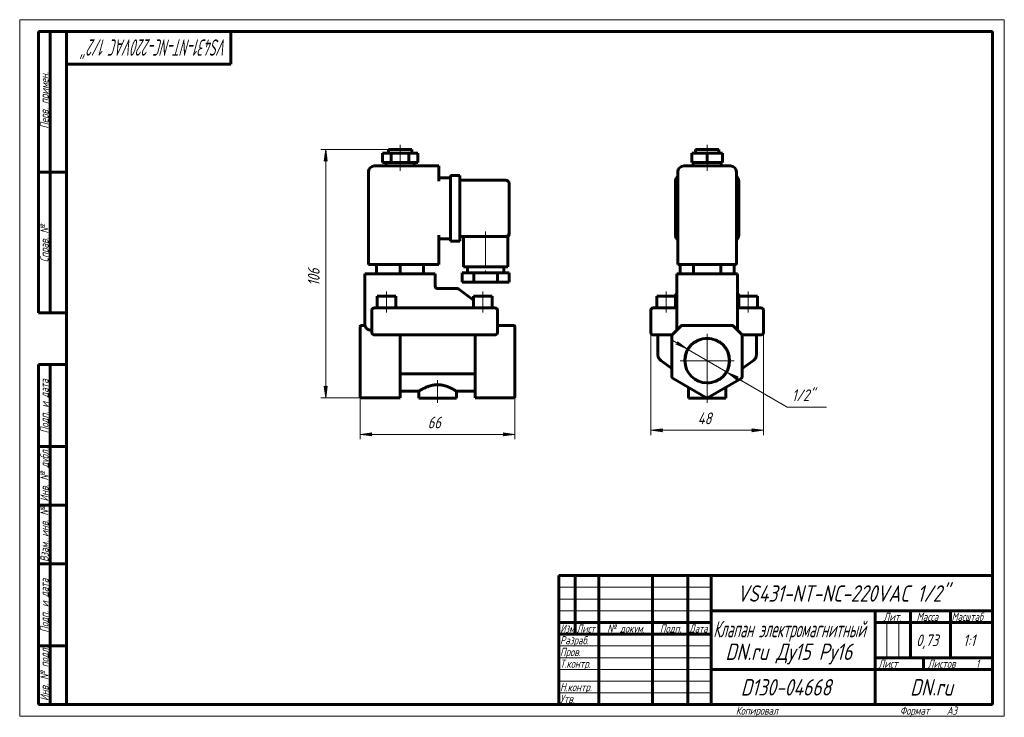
# Model space of a CAD drawing. Header units: millimetres. Extents: x 0 to 420, y 0 to 297.
import ezdxf

# ---------------------------------------------------------------- set-up
doc = ezdxf.new("R2010")
doc.units = ezdxf.units.MM
for name, pattern in [('K5LT_AXLED', [19.5, 15, -1.5, 1.5, -1.5]), ('K5LT_BASIC', [0]), ('K5LT_THIN', [0])]:
    doc.linetypes.add(name, pattern=pattern)
doc.layers.add('Системный слой', color=7, linetype='Continuous')
doc.layers.add('Системный слой (1)', color=7, linetype='Continuous', true_color=0x6c6c6c)
doc.styles.add('KDIMTEXTSTYLE', font='GOST_AU.SHX', dxfattribs={"width": 0.96, "oblique": 15, "height": 5})
doc.styles.add('KTEXTSTYLE', font='GOST_AU.SHX', dxfattribs={"width": 0.96, "height": 5})
doc.dimstyles.new('KDIMSTYLE (1.00)', dxfattribs={"dimtxt": 5, "dimasz": 1, "dimexe": 2, "dimexo": 0, "dimgap": 1, "dimtad": 1, "dimtxsty": 'KDIMTEXTSTYLE', "dimsah": 1, "dimcen": 0, "dimdle": 1, "dimadec": 0, "dimazin": 0, "dimtfac": 0.667, "dimtmove": 0, "dimatfit": 3, "dimfxl": 1, "dimtvp": 1, "dimtolj": 1, "dimtzin": 0, "dimarcsym": 0})

# ---------------------------------------------------------------- blocks, each defined once
blk = doc.blocks.new('U0')
at = {"layer": 'Системный слой (1)', "color": 150, "linetype": 'K5LT_BASIC', "lineweight": 60, "true_color": 0x0080ff}
for p, q in [((306.26, 180.4), (306.26, 180.42)), ((306.3, 180.15), (306.26, 180.4)), ((306.34, 180.05), (306.3, 180.15)), ((306.36, 180), (306.34, 180.05)), ((306.37, 179.99), (306.36, 180)), ((306.37, 179.98), (306.37, 179.99)), ((306.37, 179.97), (306.37, 179.98)), ((306.38, 179.97), (306.37, 179.97)), ((306.38, 179.96), (306.38, 179.97)), ((306.38, 179.97), (306.38, 179.97)), ((306.38, 179.97), (306.38, 179.97)), ((306.38, 179.97), (306.38, 179.97)), ((306.38, 179.97), (306.38, 179.97)), ((306.38, 179.97), (306.38, 179.97)), ((306.38, 179.97), (306.38, 179.97)), ((306.38, 179.97), (306.38, 179.97)), ((306.38, 179.97), (306.38, 179.97)), ((306.38, 179.97), (306.38, 179.97)), ((306.38, 179.97), (306.38, 179.97)), ((306.38, 179.97), (306.38, 179.97)), ((306.38, 179.97), (306.38, 179.97)), ((306.43, 179.89), (306.38, 179.96))]:
    blk.add_line(p, q, dxfattribs=at)
blk = doc.blocks.new('U1')
at = {"layer": 'Системный слой (1)', "color": 150, "linetype": 'K5LT_BASIC', "lineweight": 60, "true_color": 0x0080ff}
for p, q in [((278.26, 162.59), (278.26, 162.52)), ((278.26, 162.35), (278.26, 162.22))]:
    blk.add_line(p, q, dxfattribs=at)
blk = doc.blocks.new('U2')
at = {"layer": 'Системный слой (1)', "color": 150, "linetype": 'K5LT_BASIC', "lineweight": 60, "true_color": 0x0080ff}
for p, q in [((280.09, 179.89), (280.14, 179.96)), ((280.14, 179.96), (280.14, 179.97)), ((280.14, 179.97), (280.14, 179.97)), ((280.14, 179.97), (280.14, 179.97)), ((280.14, 179.97), (280.14, 179.97)), ((280.14, 179.97), (280.14, 179.97)), ((280.14, 179.97), (280.14, 179.97)), ((280.14, 179.97), (280.14, 179.97)), ((280.14, 179.97), (280.14, 179.97)), ((280.14, 179.97), (280.14, 179.97)), ((280.14, 179.97), (280.14, 179.97)), ((280.14, 179.97), (280.14, 179.97)), ((280.14, 179.97), (280.15, 179.97)), ((280.15, 179.99), (280.16, 180)), ((280.15, 179.98), (280.15, 179.99)), ((280.15, 179.97), (280.15, 179.98)), ((280.15, 179.97), (280.15, 179.97)), ((280.15, 179.97), (280.15, 179.97)), ((280.16, 180), (280.18, 180.05)), ((280.18, 180.05), (280.22, 180.15)), ((280.22, 180.15), (280.26, 180.4)), ((280.26, 180.4), (280.26, 180.42))]:
    blk.add_line(p, q, dxfattribs=at)
blk = doc.blocks.new('U3')
at = {"layer": 'Системный слой (1)', "color": 150, "linetype": 'K5LT_BASIC', "lineweight": 60, "true_color": 0x0080ff}
for p, q in [((308.26, 162.59), (308.26, 162.52)), ((308.26, 162.35), (308.26, 162.22))]:
    blk.add_line(p, q, dxfattribs=at)
blk = doc.blocks.new('U4')
at = {"layer": 'Системный слой (1)', "color": 150, "linetype": 'K5LT_BASIC', "lineweight": 60, "true_color": 0x0080ff}
for p, q in [((306.26, 188.63), (306.26, 180.42)), ((306.26, 180.42), (306.26, 164.63))]:
    blk.add_line(p, q, dxfattribs=at)
blk = doc.blocks.new('U5')
at = {"layer": 'Системный слой (1)', "color": 30, "linetype": 'K5LT_AXLED', "lineweight": 18, "true_color": 0xff8000}
for q in [(293.26, 163.13), (281.76, 151.63), (304.76, 151.63), (293.26, 140.13)]:
    blk.add_line((293.26, 151.63), q, dxfattribs=at)
blk = doc.blocks.new('D0')
at = {"layer": 'Системный слой (1)'}
for points in [[(273.76, 121.93), (274.26, 122.59), (269.26, 121.93), (274.26, 121.27)], [(312.26, 121.27), (317.26, 121.93), (312.26, 122.59), (312.76, 121.93)]]:
    blk.add_hatch(color=7, dxfattribs=at).paths.add_polyline_path(points)
at = {"layer": 'Системный слой (1)', "color": 7, "linetype": 'K5LT_THIN', "lineweight": 18}
for p, q in [((269.26, 168.38), (269.26, 119.93)), ((317.26, 168.38), (317.26, 119.93)), ((269.26, 121.93), (274.26, 122.59)), ((274.26, 121.27), (269.26, 121.93)), ((274.26, 122.59), (273.76, 121.93)), ((273.76, 121.93), (274.26, 121.27)), ((312.76, 121.93), (312.26, 122.59)), ((312.26, 122.59), (317.26, 121.93)), ((317.26, 121.93), (312.26, 121.27)), ((312.26, 121.27), (312.76, 121.93))]:
    blk.add_line(p, q, dxfattribs=at)
blk.add_wipeout([(289.24, 122.93), (289.24, 130.31), (296.96, 130.31), (296.96, 122.93)]).dxf.layer = 'Системный слой (1)'
blk.add_line((269.26, 121.93), (317.26, 121.93), dxfattribs=at)
at = {"layer": 'Системный слой (1)', "color": 7, "insert": (289.24, 129.52), "char_height": 5, "attachment_point": 1, "style": 'KTEXTSTYLE'}
blk.add_mtext('\\H5.0;\\W1.000;\\Q15;\\Q15;\\W0.965;48', dxfattribs=at)
blk = doc.blocks.new('KDIMARROW_01')
at = {"layer": 'Системный слой'}
blk.add_hatch(color=0, dxfattribs=at).paths.add_polyline_path([(0, 0), (-5, 0.66), (-4.5, 0), (-5, -0.66)])
at = {"layer": 'Системный слой', "color": 0, "linetype": 'K5LT_THIN', "lineweight": 18}
for p, q in [((-4.5, 0), (-5, 0.66)), ((-5, 0.66), (0, 0)), ((0, 0), (-5, -0.66)), ((-5, -0.66), (-4.5, 0))]:
    blk.add_line(p, q, dxfattribs=at)
at = {"layer": 'Системный слой (1)', "color": 0, "linetype": 'K5LT_THIN', "lineweight": 18}
blk.add_line((145.28, 151.63), (144.28, 151.63), dxfattribs=at)
blk = doc.blocks.new('D1')
at = {"layer": 'Системный слой (1)'}
for points in [[(284.61, 156.65), (280.62, 159.73), (280.72, 158.91), (279.96, 158.6)], [(305.8, 144.35), (306.56, 144.67), (301.91, 146.61), (305.9, 143.53)]]:
    blk.add_hatch(color=7, dxfattribs=at).paths.add_polyline_path(points)
at = {"layer": 'Системный слой (1)', "color": 7, "linetype": 'K5LT_THIN', "lineweight": 18}
for p, q in [((284.61, 156.65), (278.56, 160.17)), ((284.61, 156.65), (280.62, 159.73)), ((280.62, 159.73), (280.72, 158.91)), ((280.72, 158.91), (279.96, 158.6)), ((279.96, 158.6), (284.61, 156.65)), ((284.61, 156.65), (301.91, 146.61)), ((301.91, 146.61), (305.9, 143.53)), ((306.56, 144.67), (301.91, 146.61)), ((301.91, 146.61), (307.96, 143.09)), ((305.8, 144.35), (306.56, 144.67)), ((305.9, 143.53), (305.8, 144.35))]:
    blk.add_line(p, q, dxfattribs=at)
blk.add_wipeout([(329.4, 132.8), (329.4, 140.18), (341.69, 140.18), (341.69, 132.8)]).dxf.layer = 'Системный слой (1)'
for p, q in [((301.91, 146.61), (327.4, 131.8)), ((327.4, 131.8), (344.2, 131.8))]:
    blk.add_line(p, q, dxfattribs=at)
at = {"layer": 'Системный слой (1)', "color": 7, "insert": (329.4, 139.39), "char_height": 5, "attachment_point": 1, "style": 'KTEXTSTYLE'}
blk.add_mtext('\\H5.0;\\W1.000;\\Q15;\\Q15;\\W0.965;1/2"', dxfattribs=at)
blk = doc.blocks.new('KDIMARROW_02')
at = {"layer": 'Системный слой'}
blk.add_hatch(color=0, dxfattribs=at).paths.add_polyline_path([(4.5, 0), (5, 0.66), (0, 0), (5, -0.66)])
at = {"layer": 'Системный слой', "color": 0, "linetype": 'K5LT_THIN', "lineweight": 18}
for p, q in [((5, 0.66), (0, 0)), ((0, 0), (5, -0.66)), ((0, 0), (7, 0)), ((4.5, 0), (5, 0.66)), ((5, -0.66), (4.5, 0))]:
    blk.add_line(p, q, dxfattribs=at)
at = {"layer": 'Системный слой (1)', "color": 0, "linetype": 'K5LT_THIN', "lineweight": 18}
blk.add_line((145.28, 151.63), (144.28, 151.63), dxfattribs=at)
blk = doc.blocks.new('U6')
at = {"layer": 'Системный слой (1)', "color": 150, "linetype": 'K5LT_BASIC', "lineweight": 60, "true_color": 0x0080ff}
for p, q in [((162.28, 138.63), (170.28, 138.63)), ((186.28, 138.63), (194.28, 138.63))]:
    blk.add_line(p, q, dxfattribs=at)
blk = doc.blocks.new('U7')
at = {"layer": 'Системный слой (1)', "color": 150, "linetype": 'K5LT_BASIC', "lineweight": 60, "true_color": 0x0080ff}
for p, q in [((208.78, 206.13), (208.78, 206.13)), ((208.78, 206.13), (208.78, 205.75)), ((208.78, 205.75), (208.78, 205.75)), ((208.78, 205.75), (208.78, 205.75))]:
    blk.add_line(p, q, dxfattribs=at)
blk = doc.blocks.new('D2')
at = {"layer": 'Системный слой (1)'}
for points in [[(149.78, 120.2), (150.28, 120.86), (145.28, 120.2), (150.28, 119.55)], [(206.28, 119.55), (211.28, 120.2), (206.28, 120.86), (206.78, 120.2)]]:
    blk.add_hatch(color=7, dxfattribs=at).paths.add_polyline_path(points)
at = {"layer": 'Системный слой (1)', "color": 7, "linetype": 'K5LT_THIN', "lineweight": 18}
for p, q in [((145.28, 144.87), (145.28, 118.2)), ((211.28, 144.87), (211.28, 118.2)), ((145.28, 120.2), (150.28, 120.86)), ((150.28, 119.55), (145.28, 120.2)), ((150.28, 120.86), (149.78, 120.2)), ((149.78, 120.2), (150.28, 119.55)), ((206.78, 120.2), (206.28, 120.86)), ((206.28, 120.86), (211.28, 120.2)), ((211.28, 120.2), (206.28, 119.55)), ((206.28, 119.55), (206.78, 120.2))]:
    blk.add_line(p, q, dxfattribs=at)
blk.add_wipeout([(174.06, 121.2), (174.06, 128.59), (182.16, 128.59), (182.16, 121.2)]).dxf.layer = 'Системный слой (1)'
blk.add_line((145.28, 120.2), (211.28, 120.2), dxfattribs=at)
at = {"layer": 'Системный слой (1)', "color": 7, "insert": (174.06, 127.79), "char_height": 5, "attachment_point": 1, "style": 'KTEXTSTYLE'}
blk.add_mtext('\\H5.0;\\W1.000;\\Q15;\\Q15;\\W0.965;66', dxfattribs=at)
blk = doc.blocks.new('D3')
at = {"layer": 'Системный слой (1)'}
for points in [[(131.19, 236.63), (130.53, 241.63), (129.87, 236.63), (130.53, 237.13)], [(130.53, 135.79), (131.19, 140.79), (130.53, 140.29), (129.87, 140.79)]]:
    blk.add_hatch(color=7, dxfattribs=at).paths.add_polyline_path(points)
at = {"layer": 'Системный слой (1)', "color": 7, "linetype": 'K5LT_THIN', "lineweight": 18}
for p, q in [((157.28, 241.63), (128.53, 241.63)), ((129.87, 236.63), (130.53, 241.63)), ((130.53, 241.63), (131.19, 236.63)), ((130.53, 237.13), (129.87, 236.63)), ((131.19, 236.63), (130.53, 237.13)), ((130.53, 135.79), (129.87, 140.79)), ((129.87, 140.79), (130.53, 140.29)), ((130.53, 140.29), (131.19, 140.79)), ((131.19, 140.79), (130.53, 135.79)), ((145.78, 135.79), (128.53, 135.79))]:
    blk.add_line(p, q, dxfattribs=at)
blk.add_wipeout([(129.53, 183.5), (122.15, 183.5), (122.15, 193.5), (129.53, 193.5)]).dxf.layer = 'Системный слой (1)'
blk.add_line((130.53, 241.63), (130.53, 135.79), dxfattribs=at)
at = {"layer": 'Системный слой (1)', "color": 7, "insert": (122.94, 183.5), "char_height": 5, "attachment_point": 1, "rotation": 90, "style": 'KTEXTSTYLE'}
blk.add_mtext('\\H5.0;\\W1.000;\\Q15;\\Q15;\\W0.965;106', dxfattribs=at)
blk = doc.blocks.new('U8')
at = {"color": 7, "linetype": 'K5LT_THIN', "lineweight": 18}
for p, q in [((0, 0), (0, 297)), ((0, 297), (420, 297)), ((420, 297), (420, 0)), ((230, 55), (295, 55)), ((230, 50), (295, 50)), ((230, 45), (295, 45)), ((369.96, 25), (369.96, 40)), ((374.98, 25), (374.98, 40)), ((230, 30), (295, 30)), ((230, 25), (295, 25)), ((230, 20), (295, 20)), ((230, 15), (295, 15)), ((230, 10), (295, 10)), ((420, 0), (0, 0))]:
    blk.add_line(p, q, dxfattribs=at)
at = {"color": 150, "linetype": 'K5LT_BASIC', "lineweight": 60, "true_color": 0x0080ff}
for p, q in [((8, 172), (8, 292)), ((20, 292), (8, 292)), ((13, 172), (13, 292)), ((20, 5), (20, 292)), ((20, 292), (415, 292)), ((90, 292), (90, 278)), ((415, 292), (415, 5)), ((90, 278), (20, 278)), ((20, 232), (8, 232)), ((20, 172), (8, 172)), ((8, 5), (8, 150)), ((20, 150), (8, 150)), ((13, 5), (13, 150)), ((20, 115), (8, 115)), ((20, 90), (8, 90)), ((20, 65), (8, 65)), ((230, 60), (415, 60)), ((230, 5), (230, 60)), ((237, 35), (237, 60)), ((247, 5), (247, 60)), ((270, 5), (270, 60)), ((285, 5), (285, 60)), ((295, 5), (295, 60)), ((295, 45), (415, 45)), ((365, 5), (365, 45)), ((380, 25), (380, 45)), ((397, 25), (397, 45)), ((230, 40), (295, 40)), ((365, 40), (380, 40)), ((380, 40), (415, 40)), ((230, 35), (295, 35)), ((20, 30), (8, 30)), ((365, 25), (415, 25)), ((385.57, 20), (385.57, 25)), ((295, 20), (365, 20)), ((365, 20), (415, 20)), ((20, 5), (8, 5)), ((415, 5), (20, 5))]:
    blk.add_line(p, q, dxfattribs=at)
at = {"color": 7, "attachment_point": 1, "style": 'KTEXTSTYLE'}
for s, insert, char_height, rotation in [('\\H5.0;\\W1.000;\\Q15;\\Q15;\\W0.651;\\H7.00;VS431-NT-NC-220VAC 1/2"', (88.59, 281.64), 7, 180), ('\\H5.0;\\W1.000;\\Q15;\\Q15;\\W0.965;\\H3.50;Перв. примен.', (8.82, 250.52), 3.5, 90), ('\\H5.0;\\W1.000;\\Q15;\\Q15;\\W0.965;\\H3.50;Справ. №', (8.82, 193.63), 3.5, 90), ('\\H5.0;\\W1.000;\\Q15;\\Q15;\\W0.965;\\H3.50;Подп. и дата', (8.82, 120.66), 3.5, 90), ('\\H5.0;\\W1.000;\\Q15;\\Q15;\\W0.965;\\H3.50;Инв. № дубл.', (8.82, 91.57), 3.5, 90), ('\\H5.0;\\W1.000;\\Q15;\\Q15;\\W0.965;\\H3.50;Взам. инв. №', (8.82, 65.8), 3.5, 90), ('\\H5.0;\\W1.000;\\Q15;\\Q15;\\W0.965;\\H3.50;Подп. и дата', (8.82, 35.66), 3.5, 90), ('\\H5.0;\\W1.000;\\Q15;\\Q15;\\W0.965;\\H3.50;Инв. № подл.', (8.82, 6.57), 3.5, 90)]:
    blk.add_mtext(s, dxfattribs=dict(at, insert=insert, char_height=char_height, rotation=rotation))
for s, insert, char_height in [('\\H5.0;\\W1.000;\\Q15;\\Q15;\\W0.965;\\H7.00;VS431-NT-NC-220VAC 1/2"', (306.03, 55.86), 7), ('\\H5.0;\\W1.000;\\Q15;\\Q15;\\W0.965;\\H3.50;Лит.', (368.47, 44.18), 3.5), ('\\H5.0;\\W1.000;\\Q15;\\Q15;\\W0.965;\\H3.50;Масса', (382.58, 44.18), 3.5), ('\\H5.0;\\W1.000;\\Q15;\\Q15;\\W0.930;\\H3.50;Масштаб', (397.52, 44.18), 3.5), ('\\H5.0;\\W1.000;\\Q15;\\Q15;\\W0.784;\\H3.50;Изм.', (230.62, 39.18), 3.5), ('\\H5.0;\\W1.000;\\Q15;\\Q15;\\W0.799;\\H3.50;Лист', (237.61, 39.18), 3.5), ('\\H5.0;\\W1.000;\\Q15;\\Q15;\\W0.965;\\H3.50;№ докум.', (250.63, 39.18), 3.5), ('\\H5.0;\\W1.000;\\Q15;\\Q15;\\W0.965;\\H3.50;Подп.', (273.1, 39.18), 3.5), ('\\H5.0;\\W1.000;\\Q15;\\Q15;\\W0.799;\\H3.50;Дата', (285.61, 39.18), 3.5), ('\\H5.0;\\W1.000;\\Q15;\\Q15;\\W0.672;\\H7.00;Клапан электромагнитный', (295.88, 40.69), 7), ('\\H5.0;\\W1.000;\\Q15;\\Q15;\\W0.965;\\H3.50;Разраб.', (230.5, 34.18), 3.5), ('\\H5.0;\\W1.000;\\Q15;\\Q15;\\W0.965;0,73', (382.43, 34.9), 5), ('\\H5.0;\\W1.000;\\Q15;\\Q15;\\W0.965;{\\c16711680;1:1}', (402.44, 34.9), 5), ('\\H5.0;\\W1.000;\\Q15;\\Q15;\\W0.965;\\H7.00;DN.ru Ду15 Ру16', (301.04, 31.02), 7), ('\\H5.0;\\W1.000;\\Q15;\\Q15;\\W0.965;\\H3.50;Пров.', (230.5, 29.18), 3.5), ('\\H5.0;\\W1.000;\\Q15;\\Q15;\\W0.965;\\H3.50;Т.контр.', (230.5, 24.18), 3.5), ('\\H5.0;\\W1.000;\\Q15;\\Q15;\\W0.965;\\H3.50;Лист', (366.32, 24.18), 3.5), ('\\H5.0;\\W1.000;\\Q15;\\Q15;\\W0.965;\\H3.50;Листов', (387.36, 24.18), 3.5), ('\\H5.0;\\W1.000;\\Q15;\\Q15;\\W0.965;\\H3.50;1', (407.91, 24.18), 3.5), ('\\H5.0;\\W1.000;\\Q15;\\Q15;\\W0.965;\\H3.50;Н.контр.', (230.5, 14.18), 3.5), ('\\H5.0;\\W1.000;\\Q15;\\Q15;\\W0.965;\\H7.00;D130-04668', (307.61, 15.86), 7), ('\\H5.0;\\W1.000;\\Q15;\\Q15;\\W0.965;\\H7.00;DN.ru', (379.84, 15.86), 7), ('\\H5.0;\\W1.000;\\Q15;\\Q15;\\W0.965;\\H3.50;Утв.', (230.5, 9.18), 3.5), ('\\H5.0;\\W1.000;\\Q15;\\Q15;\\W0.965;\\H3.50;Копировал', (305.5, 4.18), 3.5), ('\\H5.0;\\W1.000;\\Q15;\\Q15;\\W0.965;\\H3.50;Формат', (375.5, 4.18), 3.5), ('\\H5.0;\\W1.000;\\Q15;\\Q15;\\W0.965;\\H3.50;A3', (395.5, 4.18), 3.5)]:
    blk.add_mtext(s, dxfattribs=dict(at, insert=insert, char_height=char_height))

msp = doc.modelspace()

# ---------------------------------------------------------------- linework, layer by layer
at = {"layer": 'Системный слой (1)', "color": 30, "linetype": 'K5LT_AXLED', "lineweight": 18, "true_color": 0xff8000}
for p, q in [((162.276, 238.132), (162.276, 243.632)), ((293.26, 238.132), (293.26, 243.632)), ((162.276, 232.632), (162.276, 238.132)), ((293.26, 232.632), (293.26, 238.132)), ((198.776, 206.632), (198.776, 187.132)), ((156.526, 172.132), (156.526, 181.132)), ((197.526, 172.132), (197.526, 181.132)), ((275.76, 172.132), (275.76, 181.132)), ((310.76, 172.132), (310.76, 181.132)), ((178.276, 143.385), (178.276, 133.632)), ((293.26, 133.632), (293.26, 143.385))]:
    msp.add_line(p, q, dxfattribs=at)
at = {"layer": 'Системный слой (1)', "color": 150, "linetype": 'K5LT_BASIC', "lineweight": 60, "true_color": 0x0080ff}
for p, q in [((154.776, 236.132), (154.776, 240.132)), ((154.776, 240.132), (158.526, 240.132)), ((157.276, 241.632), (167.276, 241.632)), ((157.276, 240.132), (157.276, 241.632)), ((158.526, 240.132), (166.026, 240.132)), ((158.526, 236.132), (158.526, 240.132)), ((166.026, 240.132), (169.776, 240.132)), ((166.026, 236.132), (166.026, 240.132)), ((167.276, 240.132), (167.276, 241.632)), ((169.776, 236.132), (169.776, 240.132)), ((286.765, 240.132), (293.26, 240.132)), ((286.765, 236.132), (286.765, 240.132)), ((288.26, 241.632), (298.26, 241.632)), ((288.26, 240.132), (288.26, 241.632)), ((293.26, 236.132), (293.26, 240.132)), ((293.26, 240.132), (299.756, 240.132)), ((298.26, 240.132), (298.26, 241.632)), ((299.756, 236.132), (299.756, 240.132)), ((154.776, 236.132), (158.526, 236.132)), ((156.276, 234.632), (156.276, 236.132)), ((158.526, 236.132), (166.026, 236.132)), ((166.026, 236.132), (169.776, 236.132)), ((168.276, 234.632), (168.276, 236.132)), ((286.765, 236.132), (293.26, 236.132)), ((287.26, 234.632), (287.26, 236.132)), ((293.26, 236.132), (299.756, 236.132)), ((299.26, 234.632), (299.26, 236.132)), ((148.776, 192.632), (148.776, 232.132)), ((178.776, 234.632), (151.276, 234.632)), ((178.776, 234.632), (178.776, 232.132)), ((178.776, 228.132), (178.776, 232.132)), ((280.76, 192.632), (280.76, 232.132)), ((303.26, 234.632), (283.26, 234.632)), ((305.76, 192.632), (305.76, 232.132)), ((178.776, 229.632), (183.776, 229.632)), ((183.776, 228.132), (183.776, 230.632)), ((183.776, 230.632), (187.776, 230.632)), ((183.776, 228.132), (183.776, 205.132)), ((187.776, 230.632), (187.776, 228.132)), ((187.776, 228.632), (207.276, 228.632)), ((187.776, 228.132), (187.776, 205.132)), ((208.776, 227.132), (208.776, 206.132)), ((279.76, 205.132), (279.76, 228.132)), ((306.76, 228.132), (306.76, 205.132)), ((208.776, 206.132), (208.776, 205.75)), ((208.776, 205.874), (208.776, 205.888)), ((178.776, 192.632), (178.776, 205.132)), ((178.776, 203.632), (183.776, 203.632)), ((183.776, 202.632), (183.776, 205.132)), ((183.776, 202.632), (187.776, 202.632)), ((187.776, 205.132), (187.776, 202.632)), ((187.776, 204.632), (207.276, 204.632)), ((189.276, 204.632), (189.276, 191.632)), ((207.276, 204.632), (208.276, 204.632)), ((208.276, 204.632), (208.276, 191.632)), ((208.776, 205.75), (208.776, 205.75)), ((208.776, 205.75), (208.776, 205.75)), ((151.276, 192.632), (148.776, 192.632)), ((151.276, 192.632), (178.776, 192.632)), ((152.276, 192.632), (152.276, 188.632)), ((162.276, 192.632), (162.276, 188.632)), ((172.276, 192.632), (172.276, 188.632)), ((188.776, 189.132), (188.776, 185.132)), ((193.776, 189.132), (188.776, 189.132)), ((208.276, 191.632), (189.276, 191.632)), ((191.026, 191.632), (191.026, 189.132)), ((203.776, 189.132), (193.776, 189.132)), ((193.776, 189.132), (193.776, 185.132)), ((203.776, 189.132), (203.776, 185.132)), ((208.776, 189.132), (203.776, 189.132)), ((206.526, 191.632), (206.526, 189.132)), ((208.776, 189.132), (208.776, 185.132)), ((283.26, 192.632), (280.76, 192.632)), ((281.713, 192.632), (281.713, 188.632)), ((283.26, 192.632), (303.26, 192.632)), ((287.487, 192.632), (287.487, 188.632)), ((299.034, 192.632), (299.034, 188.632)), ((305.76, 192.632), (303.26, 192.632)), ((304.807, 192.632), (304.807, 188.632)), ((147.276, 188.632), (147.276, 166.632)), ((147.276, 188.632), (149.776, 188.632)), ((174.776, 188.632), (149.776, 188.632)), ((174.776, 188.632), (177.276, 188.632)), ((177.276, 188.632), (177.276, 183.122)), ((193.776, 185.132), (188.776, 185.132)), ((203.776, 185.132), (193.776, 185.132)), ((208.776, 185.132), (203.776, 185.132)), ((280.26, 188.632), (282.76, 188.632)), ((280.26, 188.632), (280.26, 164.632)), ((303.76, 188.632), (282.76, 188.632)), ((303.76, 188.632), (306.26, 188.632)), ((177.276, 183.276), (177.276, 183.122)), ((177.276, 183.122), (177.276, 183.121)), ((177.276, 183.121), (177.276, 183.121)), ((178.276, 182.342), (178.276, 182.342)), ((186.689, 182.342), (178.276, 182.342)), ((187.294, 182.137), (193.526, 177.391)), ((152.526, 179.132), (160.526, 179.132)), ((152.526, 174.132), (152.526, 179.132)), ((160.526, 174.132), (160.526, 179.132)), ((193.526, 174.132), (193.526, 179.132)), ((193.526, 179.132), (201.526, 179.132)), ((201.526, 174.132), (201.526, 179.132)), ((271.76, 179.132), (279.76, 179.132)), ((271.76, 174.132), (271.76, 179.132)), ((280.144, 179.968), (279.046, 179.132)), ((279.76, 174.132), (279.76, 179.132)), ((306.377, 179.968), (307.475, 179.132)), ((306.76, 179.132), (314.76, 179.132)), ((306.76, 174.132), (306.76, 179.132)), ((314.76, 174.132), (314.76, 179.132)), ((150.276, 173.132), (150.276, 163.632)), ((151.276, 174.132), (153.276, 174.132)), ((200.776, 174.132), (153.276, 174.132)), ((200.776, 174.132), (202.776, 174.132)), ((203.776, 163.632), (203.776, 173.132)), ((269.26, 173.132), (269.26, 163.632)), ((270.26, 174.132), (272.26, 174.132)), ((272.26, 174.132), (280.26, 174.132)), ((306.26, 174.132), (314.26, 174.132)), ((314.26, 174.132), (316.26, 174.132)), ((317.26, 173.132), (317.26, 163.632)), ((145.276, 165.985), (145.276, 166.132)), ((145.276, 162.571), (145.276, 165.985)), ((147.277, 166.632), (145.776, 166.632)), ((149.776, 164.632), (150.276, 164.632)), ((203.776, 166.632), (210.776, 166.632)), ((211.276, 166.132), (211.276, 165.985)), ((211.276, 162.571), (211.276, 165.985)), ((281.968, 166.339), (278.553, 162.925)), ((303.846, 166.632), (282.675, 166.632)), ((307.968, 162.925), (304.553, 166.339)), ((145.276, 162.218), (145.276, 162.571)), ((145.276, 144.869), (145.276, 162.218)), ((153.276, 162.632), (151.276, 162.632)), ((153.276, 162.632), (200.776, 162.632)), ((162.276, 144.869), (162.276, 162.632)), ((194.276, 144.869), (194.276, 162.632)), ((202.776, 162.632), (200.776, 162.632)), ((211.276, 162.571), (211.276, 162.218)), ((211.276, 144.869), (211.276, 162.218)), ((272.26, 162.632), (270.26, 162.632)), ((272.26, 162.632), (272.26, 154.156)), ((272.26, 162.632), (278.26, 162.632)), ((278.26, 162.632), (278.55, 162.921)), ((278.26, 162.632), (278.26, 162.218)), ((278.26, 162.218), (278.26, 144.869)), ((308.26, 162.632), (307.971, 162.921)), ((308.26, 162.632), (308.26, 162.632)), ((308.26, 162.632), (308.26, 162.218)), ((308.26, 162.632), (314.26, 162.632)), ((308.26, 144.869), (308.26, 162.218)), ((314.26, 162.632), (314.26, 154.156)), ((316.26, 162.632), (314.26, 162.632)), ((278.26, 148.331), (273.518, 151.714)), ((313.003, 151.714), (308.26, 148.331)), ((145.276, 144.436), (145.276, 144.869)), ((145.276, 136.353), (145.276, 144.436)), ((162.276, 144.869), (162.276, 144.003)), ((162.276, 135.92), (162.276, 144.003)), ((163.287, 145.984), (193.265, 145.984)), ((194.276, 144.003), (194.276, 144.869)), ((194.276, 135.92), (194.276, 144.003)), ((211.276, 144.869), (211.276, 144.436)), ((211.276, 136.353), (211.276, 144.436)), ((278.76, 144.003), (292.76, 135.92)), ((293.76, 135.92), (307.76, 144.003)), ((170.276, 138.632), (170.276, 135.632)), ((186.276, 138.632), (186.276, 135.632)), ((285.26, 140.251), (285.26, 135.632)), ((301.26, 140.251), (301.26, 135.632)), ((145.276, 136.286), (145.276, 136.353)), ((145.776, 135.786), (162.276, 135.786)), ((162.276, 135.92), (162.276, 135.786)), ((186.276, 135.632), (170.276, 135.632)), ((194.276, 135.786), (194.276, 135.92)), ((194.276, 135.786), (210.776, 135.786)), ((211.276, 136.353), (211.276, 136.286)), ((301.26, 135.632), (285.26, 135.632))]:
    msp.add_line(p, q, dxfattribs=at)
msp.add_circle((293.26, 151.632), 9.5, dxfattribs=at)
for centre, radius, start, end in [((151.276, 232.132), 2.5, 90, 180), ((283.26, 232.132), 2.5, 90, 180), ((303.26, 232.132), 2.5, 0, 90), ((207.276, 227.132), 1.5, 0, 90), ((282.26, 228.132), 2.5, 126.8699, 180), ((304.26, 228.132), 2.5, 0, 53.1301), ((207.276, 206.132), 1.5, 270, 0), ((207.276, 206.132), 1.5, 270.44711, 0), ((207.276, 205.75), 1.5, 311.81031, 0), ((282.26, 205.132), 2.5, 180, 233.1301), ((304.26, 205.132), 2.5, 306.8699, 0), ((178.276, 183.342), 1, 180, 270), ((186.689, 181.342), 1, 52.70853, 90), ((151.276, 173.132), 1, 90, 180), ((202.776, 173.132), 1, 0, 90), ((270.26, 173.132), 1, 90, 180), ((316.26, 173.132), 1, 0, 90), ((145.776, 166.132), 0.5, 90, 180), ((210.776, 166.132), 0.5, 0, 90), ((282.675, 165.632), 1, 90, 135), ((303.846, 165.632), 1, 45, 90), ((151.276, 163.632), 1, 180, 270), ((202.776, 163.632), 1, 270, 0), ((270.26, 163.632), 1, 180, 270), ((279.26, 162.218), 1, 135, 180), ((307.26, 162.218), 1, 0, 45), ((316.26, 163.632), 1, 270, 0), ((279.26, 144.869), 1, 180, 240), ((307.26, 144.869), 1, 300, 0), ((145.776, 136.286), 0.5, 180, 270), ((210.776, 136.286), 0.5, 270, 0), ((293.26, 136.786), 1, 240, 300)]:
    msp.add_arc(centre, radius, start, end, dxfattribs=at)
at = {"layer": 'Системный слой (1)', "color": 7, "linetype": 'K5LT_THIN', "lineweight": 18}
msp.add_arc((293.26, 151.632), 10, 270, 180, dxfattribs=at)
at = {"layer": 'Системный слой (1)', "color": 150, "linetype": 'K5LT_BASIC', "lineweight": 60, "true_color": 0x0080ff}
for start_param, end_param in [(0, 0.0002688), (0.0004646, 0.0005387), (0.0002688, 0.0004646)]:
    msp.add_ellipse((178.276, 183.122), major_axis=(-1, 0), ratio=0.8913849, start_param=start_param, end_param=end_param, dxfattribs=at)
for points, knots in [([(208.776, 205.75), (208.776, 205.75), (208.776, 205.749), (208.776, 205.745), (208.776, 205.741), (208.776, 205.733), (208.776, 205.729), (208.776, 205.716), (208.775, 205.708), (208.775, 205.683), (208.774, 205.666), (208.77, 205.615), (208.767, 205.581), (208.753, 205.482), (208.74, 205.416), (208.705, 205.288), (208.683, 205.225), (208.63, 205.102), (208.6, 205.042), (208.532, 204.926), (208.494, 204.871), (208.411, 204.767), (208.366, 204.718), (208.312, 204.665), (208.305, 204.658), (208.297, 204.651), (208.296, 204.65), (208.289, 204.643), (208.282, 204.638), (208.276, 204.632)], [0.0015295, 0.0015295, 0.0015295, 0.0015295, 0.0061182, 0.0061182, 0.146493, 0.146493, 0.2975747, 0.2975747, 0.599738, 0.599738, 1.2040646, 1.2040646, 2.4127178, 2.4127178, 4.7757915, 4.7757915, 7.1589078, 7.1589078, 9.54946, 9.54946, 11.9358385, 11.9358385, 14.3022232, 14.3022232, 14.6500446, 14.6500446, 14.6901943, 14.6901943, 14.9968073, 14.9968073, 14.9968073, 14.9968073]), ([(208.776, 205.75), (208.776, 205.75), (208.776, 205.749), (208.776, 205.745), (208.776, 205.741), (208.776, 205.733), (208.776, 205.729), (208.776, 205.725), (208.776, 205.724), (208.776, 205.715), (208.775, 205.706), (208.774, 205.679), (208.773, 205.661), (208.77, 205.606), (208.766, 205.57), (208.751, 205.469), (208.737, 205.404), (208.701, 205.276), (208.678, 205.212), (208.625, 205.09), (208.594, 205.03), (208.524, 204.915), (208.486, 204.86), (208.402, 204.756), (208.357, 204.708), (208.305, 204.658), (208.301, 204.655), (208.293, 204.648), (208.289, 204.644), (208.285, 204.64)], [0.0042382, 0.0042382, 0.0042382, 0.0042382, 0.0127147, 0.0127147, 0.1526946, 0.1526946, 0.3017981, 0.3017981, 0.3138657, 0.3138657, 0.636208, 0.636208, 1.2808924, 1.2808924, 2.5702613, 2.5702613, 4.9372312, 4.9372312, 7.3230303, 7.3230303, 9.7140965, 9.7140965, 12.1012467, 12.1012467, 14.4681782, 14.4681782, 14.6506356, 14.6506356, 14.8464861, 14.8464861, 14.8464861, 14.8464861]), ([(208.776, 205.75), (208.776, 205.743), (208.776, 205.736), (208.776, 205.721), (208.776, 205.713), (208.775, 205.698), (208.775, 205.69), (208.774, 205.674), (208.774, 205.666), (208.773, 205.65), (208.772, 205.641), (208.771, 205.632)], [0, 0, 0, 0, 0.8773534, 0.8773534, 1.8773534, 1.8773534, 2.8773534, 2.8773534, 3.8773534, 3.8773534, 5, 5, 5, 5]), ([(208.776, 205.75), (208.776, 205.743), (208.776, 205.736), (208.776, 205.721), (208.776, 205.713), (208.775, 205.698), (208.775, 205.69), (208.774, 205.674), (208.774, 205.666), (208.773, 205.649), (208.772, 205.64), (208.771, 205.632)], [0, 0, 0, 0, 0.8742674, 0.8742674, 1.8742674, 1.8742674, 2.8742674, 2.8742674, 3.8742674, 3.8742674, 5, 5, 5, 5]), ([(177.276, 183.342), (177.276, 183.339), (177.276, 183.337), (177.276, 183.333), (177.276, 183.331), (177.276, 183.327), (177.276, 183.325), (177.276, 183.321), (177.276, 183.319), (177.276, 183.314), (177.276, 183.312), (177.276, 183.31)], [0, 0, 0, 0, 0.4, 0.4, 0.8, 0.8, 1.2, 1.2, 1.6, 1.6, 2, 2, 2, 2]), ([(178.276, 182.342), (178.231, 182.342), (178.184, 182.345), (178.093, 182.357), (178.048, 182.367), (177.959, 182.392), (177.915, 182.408), (177.829, 182.446), (177.788, 182.468), (177.708, 182.517), (177.67, 182.545), (177.597, 182.606), (177.563, 182.639), (177.499, 182.71), (177.469, 182.749), (177.416, 182.828), (177.393, 182.87), (177.352, 182.956), (177.335, 183.001), (177.316, 183.063), (177.311, 183.08), (177.304, 183.107), (177.301, 183.118), (177.298, 183.133), (177.297, 183.137), (177.294, 183.154), (177.291, 183.166), (177.284, 183.21), (177.28, 183.242), (177.277, 183.287), (177.277, 183.3), (177.276, 183.323), (177.276, 183.333), (177.276, 183.342)], [0, 0, 0, 0, 1.6624192, 1.6624192, 3.3349157, 3.3349157, 5.0249818, 5.0249818, 6.7270673, 6.7270673, 8.4343305, 8.4343305, 10.1659047, 10.1659047, 11.9074943, 11.9074943, 13.6438397, 13.6438397, 15.3628677, 15.3628677, 16.0056146, 16.0056146, 16.4033081, 16.4033081, 16.5598581, 16.5598581, 17.0217443, 17.0217443, 18.1702238, 18.1702238, 18.6626588, 18.6626588, 19, 19, 19, 19]), ([(147.405, 166.339), (147.403, 166.344), (147.4, 166.355), (147.394, 166.37), (147.389, 166.385), (147.384, 166.399), (147.379, 166.413), (147.374, 166.426), (147.369, 166.439), (147.364, 166.451), (147.36, 166.464), (147.354, 166.476), (147.348, 166.491), (147.341, 166.509), (147.332, 166.529), (147.324, 166.548), (147.317, 166.563), (147.309, 166.579), (147.301, 166.596), (147.293, 166.612), (147.285, 166.623), (147.28, 166.63), (147.278, 166.632), (147.277, 166.632)], [0, 0, 0, 0, 0.0292172, 0.0580562, 0.0866288, 0.1147828, 0.1427663, 0.1704726, 0.1980395, 0.2253545, 0.2525879, 0.2825013, 0.3151604, 0.3624693, 0.4216852, 0.4807683, 0.5279377, 0.5796443, 0.6515114, 0.7415329, 0.8313889, 0.916829, 1, 1, 1, 1]), ([(273.518, 151.714), (273.518, 151.714), (273.517, 151.715), (273.51, 151.72), (273.503, 151.725), (273.488, 151.736), (273.48, 151.742), (273.456, 151.76), (273.439, 151.772), (273.391, 151.809), (273.36, 151.835), (273.267, 151.913), (273.207, 151.968), (273.054, 152.119), (272.966, 152.219), (272.802, 152.432), (272.727, 152.544), (272.592, 152.778), (272.533, 152.9), (272.431, 153.151), (272.388, 153.279), (272.321, 153.54), (272.297, 153.673), (272.268, 153.917), (272.261, 154.028), (272.26, 154.145), (272.26, 154.151), (272.26, 154.156)], [0.0044965, 0.0044965, 0.0044965, 0.0044965, 0.017986, 0.017986, 0.178024, 0.178024, 0.3695374, 0.3695374, 0.7525644, 0.7525644, 1.5186183, 1.5186183, 3.050726, 3.050726, 5.5772136, 5.5772136, 8.1265174, 8.1265174, 10.6872087, 10.6872087, 13.2430992, 13.2430992, 15.7874058, 15.7874058, 17.8878391, 17.8878391, 17.9990735, 17.9990735, 17.9990735, 17.9990735]), ([(273.518, 151.714), (273.515, 151.716), (273.512, 151.718), (273.504, 151.724), (273.499, 151.727), (273.487, 151.737), (273.479, 151.742), (273.457, 151.758), (273.444, 151.769), (273.417, 151.789), (273.404, 151.8), (273.366, 151.83), (273.342, 151.849), (273.318, 151.87)], [0, 0, 0, 0, 0.3704807, 0.3704807, 0.9262016, 0.9262016, 1.8524033, 1.8524033, 3.4524033, 3.4524033, 5.0524033, 5.0524033, 8, 8, 8, 8]), ([(313.003, 151.714), (313.003, 151.714), (313.004, 151.715), (313.011, 151.72), (313.018, 151.725), (313.033, 151.736), (313.041, 151.742), (313.065, 151.76), (313.081, 151.772), (313.13, 151.809), (313.161, 151.835), (313.254, 151.913), (313.314, 151.968), (313.467, 152.119), (313.555, 152.219), (313.719, 152.432), (313.794, 152.544), (313.929, 152.778), (313.988, 152.9), (314.09, 153.151), (314.133, 153.279), (314.2, 153.54), (314.224, 153.673), (314.253, 153.917), (314.26, 154.028), (314.26, 154.145), (314.26, 154.151), (314.26, 154.156)], [0.0044965, 0.0044965, 0.0044965, 0.0044965, 0.017986, 0.017986, 0.178024, 0.178024, 0.3695374, 0.3695374, 0.7525644, 0.7525644, 1.5186183, 1.5186183, 3.050726, 3.050726, 5.5772136, 5.5772136, 8.1265174, 8.1265174, 10.6872087, 10.6872087, 13.2430992, 13.2430992, 15.7874058, 15.7874058, 17.8878391, 17.8878391, 17.9990735, 17.9990735, 17.9990735, 17.9990735]), ([(313.003, 151.714), (313.006, 151.716), (313.009, 151.718), (313.017, 151.724), (313.022, 151.727), (313.034, 151.737), (313.042, 151.742), (313.064, 151.758), (313.077, 151.769), (313.104, 151.789), (313.117, 151.8), (313.155, 151.83), (313.179, 151.849), (313.203, 151.87)], [0, 0, 0, 0, 0.3704798, 0.3704798, 0.9261996, 0.9261996, 1.8523992, 1.8523992, 3.4523992, 3.4523992, 5.0523992, 5.0523992, 8, 8, 8, 8]), ([(163.287, 145.984), (163.258, 145.984), (163.198, 145.985), (163.108, 145.991), (163.015, 146.002), (162.919, 146.019), (162.82, 146.043), (162.72, 146.074), (162.624, 146.112), (162.534, 146.156), (162.455, 146.201), (162.386, 146.246), (162.328, 146.289), (162.292, 146.317), (162.276, 146.331)], [0, 0, 0, 0, 0.0795486, 0.161083, 0.2446178, 0.3335514, 0.4257826, 0.5220428, 0.6187692, 0.7108051, 0.7973121, 0.8716541, 0.9392381, 1, 1, 1, 1]), ([(193.265, 145.984), (193.294, 145.984), (193.354, 145.985), (193.444, 145.991), (193.537, 146.002), (193.633, 146.019), (193.732, 146.043), (193.832, 146.074), (193.928, 146.112), (194.018, 146.156), (194.097, 146.201), (194.166, 146.246), (194.224, 146.289), (194.26, 146.317), (194.276, 146.331)], [0, 0, 0, 0, 0.0795486, 0.161083, 0.2446178, 0.3335514, 0.4257826, 0.5220428, 0.6187692, 0.7108051, 0.7973121, 0.8716541, 0.9392381, 1, 1, 1, 1]), ([(186.276, 138.632), (186.276, 138.632), (186.273, 138.633), (186.264, 138.639), (186.252, 138.646), (186.237, 138.656), (186.215, 138.669), (186.186, 138.687), (186.154, 138.706), (186.121, 138.727), (186.087, 138.747), (186.049, 138.77), (186.004, 138.798), (185.943, 138.834), (185.862, 138.882), (185.767, 138.939), (185.659, 139.002), (185.531, 139.077), (185.375, 139.166), (185.21, 139.259), (185.07, 139.337), (184.957, 139.399), (184.858, 139.453), (184.755, 139.509), (184.648, 139.565), (184.537, 139.624), (184.422, 139.683), (184.304, 139.743), (184.169, 139.812), (184, 139.895), (183.796, 139.993), (183.585, 140.092), (183.397, 140.177), (183.238, 140.247), (183.092, 140.31), (182.943, 140.372), (182.774, 140.441), (182.584, 140.517), (182.372, 140.597), (182.173, 140.669), (181.989, 140.733), (181.821, 140.789), (181.652, 140.844), (181.463, 140.901), (181.236, 140.967), (180.94, 141.046), (180.582, 141.131), (180.169, 141.214), (179.757, 141.281), (179.382, 141.327), (179.061, 141.356), (178.769, 141.374), (178.508, 141.383), (178.316, 141.385), (178.156, 141.384), (178.006, 141.382), (177.832, 141.376), (177.671, 141.367), (177.511, 141.357), (177.339, 141.343), (177.113, 141.32), (176.802, 141.282), (176.414, 141.22), (176.027, 141.143), (175.717, 141.071), (175.488, 141.013), (175.308, 140.964), (175.141, 140.916), (174.946, 140.858), (174.668, 140.77), (174.245, 140.624), (173.733, 140.427), (173.224, 140.21), (172.803, 140.016), (172.465, 139.853), (172.191, 139.715), (171.984, 139.607), (171.824, 139.523), (171.672, 139.441), (171.474, 139.333), (171.232, 139.198), (170.989, 139.059), (170.784, 138.938), (170.626, 138.844), (170.51, 138.774), (170.435, 138.729), (170.389, 138.701), (170.359, 138.683), (170.336, 138.669), (170.317, 138.657), (170.302, 138.648), (170.291, 138.641), (170.283, 138.636), (170.277, 138.633), (170.276, 138.632), (170.276, 138.632), (170.276, 138.632)], [0, 0, 0, 0, 0.00500088, 0.00901503, 0.01204864, 0.01508994, 0.01919026, 0.0233186, 0.02747781, 0.03063762, 0.03382466, 0.0370541, 0.04029855, 0.0446928, 0.05023279, 0.05620599, 0.06147732, 0.06758362, 0.07526858, 0.08261799, 0.08808252, 0.09164556, 0.09522268, 0.09883835, 0.10247883, 0.10615375, 0.10983908, 0.11355221, 0.11728265, 0.12229697, 0.12858336, 0.13487488, 0.13991167, 0.1436859, 0.1474591, 0.15123214, 0.15500643, 0.16005856, 0.16512377, 0.17020207, 0.17401133, 0.17781266, 0.18159248, 0.18535986, 0.19029727, 0.19637889, 0.20425595, 0.21269222, 0.22167416, 0.22903485, 0.23482896, 0.24048158, 0.24607593, 0.24999731, 0.25159941, 0.25533253, 0.2587053, 0.26171085, 0.26471053, 0.26805894, 0.27176281, 0.27797773, 0.28644239, 0.29504436, 0.3016277, 0.30577396, 0.30959433, 0.31311623, 0.3166668, 0.32238419, 0.33164316, 0.34575976, 0.35922941, 0.37064469, 0.38018463, 0.38854509, 0.39573032, 0.40023083, 0.40470817, 0.41160519, 0.42197815, 0.43363251, 0.44412644, 0.45396334, 0.46255349, 0.46989547, 0.47402679, 0.47772801, 0.48097321, 0.48419394, 0.48734533, 0.49045336, 0.4935004, 0.49652912, 0.49958475, 0.49999562, 0.49999562, 0.49999562, 0.49999562])]:
    msp.add_open_spline(points, degree=3, knots=knots, dxfattribs=at)
msp.add_rational_spline([(147.405, 166.339), (147.758, 165.283), (148.662, 164.632), (149.776, 164.632)], [1, 0.874352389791, 0.874352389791, 1], degree=3, dxfattribs=at)

# ---------------------------------------------------------------- block references
at = {"layer": 'Системный слой (1)'}
for name in ['U7', 'U4', 'U2', 'U0', 'U1', 'U5', 'U3', 'U6']:
    msp.add_blockref(name, (0, 0), dxfattribs=at)

# ---------------------------------------------------------------- next in the draw order: dimensions: what is measured, and where the dimension line sits
at = {"layer": 'Системный слой (1)', "color": 7}
for base, p1, p2, text, picture, middle in [((269.26, 121.931), (317.26, 168.382), (269.26, 168.382), '\\H5.0;\\W0.965;\\Q15;\\H5.0;\\W0.965;\\Q15;\\Q15;48', 'D0', (293.26, 121.931)), ((145.276, 120.204), (211.276, 144.869), (145.276, 144.869), '\\H5.0;\\W0.965;\\Q15;\\H5.0;\\W0.965;\\Q15;\\Q15;66', 'D2', (178.276, 120.204))]:
    dim = msp.add_linear_dim(base=base, p1=p1, p2=p2, text=text, dimstyle='KDIMSTYLE (1.00)', override={"dimexo": 0, "dimblk1": 'KDIMARROW_01', "dimblk2": 'KDIMARROW_01', "dimse1": 0, "dimse2": 0, "dimclrt": 7, "dimtolj": 1}, dxfattribs=at)
    dim.commit()
    dim.dimension.update_dxf_attribs({"geometry": picture, "text_midpoint": middle, "dimtype": 160})

# ---------------------------------------------------------------- next in the draw order: dimensions: what is measured, and where the dimension line sits
dim = msp.add_linear_dim(base=(130.528, 241.632), p1=(145.776, 135.786), p2=(157.276, 241.632), angle=90, text='\\H5.0;\\W0.965;\\Q15;\\H5.0;\\W0.965;\\Q15;\\Q15;106', dimstyle='KDIMSTYLE (1.00)', override={"dimexo": 0, "dimblk1": 'KDIMARROW_01', "dimblk2": 'KDIMARROW_01', "dimse1": 0, "dimse2": 0, "dimclrt": 7, "dimtolj": 1}, dxfattribs=at)
dim.commit()
dim.dimension.update_dxf_attribs({"geometry": 'D3', "text_midpoint": (130.528, 188.709), "dimtype": 160})
dim = msp.add_diameter_dim_2p(p1=(284.613, 156.654), p2=(301.908, 146.609), text='\\H5.0;\\W0.965;\\Q15;\\H5.0;\\W0.965;\\Q15;\\Q15;1/2"', dimstyle='KDIMSTYLE (1.00)', override={"dimtih": 1, "dimtoh": 1, "dimblk1": 'KDIMARROW_02', "dimblk2": 'KDIMARROW_02', "dimclrt": 7, "dimtmove": 1, "dimatfit": 2, "dimtolj": 1}, dxfattribs=at)
dim.commit()
dim.dimension.update_dxf_attribs({"geometry": 'D1', "text_midpoint": (329.403, 131.802), "dimtype": 163})

# ---------------------------------------------------------------- next in the draw order: block references
msp.add_blockref('U8', (0, 0))

doc.saveas('drawing.dxf')
